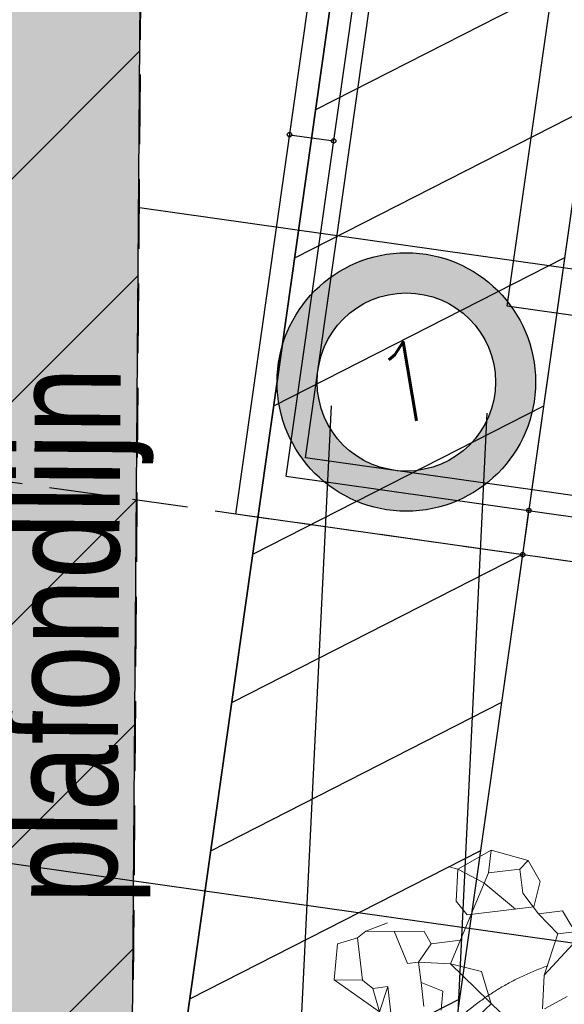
# Model space of a CAD drawing. Header units: millimetres. Extents: x -4106 to 114694, y -37499 to 54647.
# Tile 41 of 109: x 68858 to 70079, y -2981 to -771. Entities that reach past the tile are written whole.
import ezdxf
from ezdxf.enums import TextEntityAlignment as Align

# ---------------------------------------------------------------- set-up
doc = ezdxf.new("R2010")
doc.units = ezdxf.units.MM
doc.header["$LTSCALE"] = 50
for name, pattern in [('$0$B0201', [20, 12.5, -2.5, 2.5, -2.5]), ('B0401', [7.5, 5, -2.5]), ('XREF_05-werkset$0$B0702', [4.6875, 3.125, -1.5625])]:
    doc.linetypes.add(name, pattern=pattern)
for name, color, linetype in [('FOK_ BRANDSLANGHASPELS', 2, 'Continuous'), ('FOK_02B_SOLIDS', 253, 'Continuous'), ('FOK_22_BINNENWANDEN', 2, 'Continuous'), ('XREF_05-werkset$0$ALR3OR3-_OPPR30', 242, 'Continuous'), ('XREF_05-werkset$0$AT$1A---_ALGEMEEN', 7, 'Continuous'), ('XREF_05_PLAFOND$0$AA00VV4-_SOLID252', 254, 'Continuous'), ('XREF_05_PLAFOND$0$AA45----_PLAFONDAFW', 1, 'Continuous'), ('XREF_05_PLAFOND$0$AI45----_PLAFONDAFW', 2, 'Continuous'), ('XREF_05_Sprinkler installatie$0$verzonken sprinkler', 6, 'Continuous'), ('XREF_05_Sprinkler installatie$0$WL531---', 3, 'Continuous'), ('XREF_05_Vloergoot installaties$0$EL6131--_VG', 3, 'Continuous'), ('XREF_05_Vloergoot installaties$0$EL6222--', 3, 'Continuous')]:
    doc.layers.add(name, color=color, linetype=linetype)
doc.layers.add('FOK_92_BEPLANTING', color=62, linetype='$0$B0201', lineweight=5)
doc.styles.add('XREF_05-werkset$0$02_100', font='ABTPR.SHX', dxfattribs={"width": 0.8, "height": 250})
doc.styles.add('XREF_05_Vloergoot installaties$0$BURO-018', font='simplex.shx', dxfattribs={"height": 180})

# ---------------------------------------------------------------- blocks, each defined once
blk = doc.blocks.new('XREF_05-werkset')
at = {"layer": 'XREF_05-werkset$0$ALR3OR3-_OPPR30', "linetype": 'XREF_05-werkset$0$B0702'}
blk.add_lwpolyline([(60436.3, 20098.9), (31231.4, 21828.4), (22996.8, 22270), (24807, 36094.7), (95373.9, 36094.7), (86392.8, -27327.7), (68973.9, -21674.7), (69214.5, 10715.9, 0.399143)], format="xyb", close=True, dxfattribs=at)
at = {"layer": 'XREF_05-werkset$0$AT$1A---_ALGEMEEN', "color": 7, "style": 'XREF_05-werkset$0$02_100', "width": 0.8}
blk.add_text('plafondlijn', height=250, rotation=89.5697, dxfattribs=at).set_placement((69075, -2755.6))
blk = doc.blocks.new('XREF_05_PLAFOND')
at = {"layer": 'XREF_05_PLAFOND$0$AA00VV4-_SOLID252'}
h = blk.add_hatch(color=256, dxfattribs=at)
edge = h.paths.add_edge_path(flags=16)
edge.add_line((31231.4, 21828.4), (22996.8, 22270))
edge.add_line((22996.8, 22270), (24807, 36094.7))
edge.add_line((24807, 36094.7), (95373.9, 36094.7))
edge.add_line((95373.9, 36094.7), (86392.8, -27327.7))
edge.add_line((86392.8, -27327.7), (68973.9, -21674.7))
edge.add_line((68973.9, -21674.7), (69214.5, 10715.9))
edge.add_arc((59884.7, 10785.2), 9330, 359.57452, 446.61078)
edge.add_line((60436.3, 20098.9), (31231.4, 21828.4))
edge = h.paths.add_edge_path()
edge.add_line((31161.2, 20520.3), (31177.8, 20829.9))
edge.add_line((31177.8, 20829.9), (60377.7, 19100.6))
edge.add_arc((59884.7, 10785.2), 8330, -0.42547, 86.60747, ccw=False)
edge.add_line((68214.5, 10723.3), (67969.2, -22304.6))
edge.add_line((67969.2, -22304.6), (67939.7, -22395.7))
edge.add_line((67939.7, -22395.7), (87220.1, -28652.8))
edge.add_line((87220.1, -28652.8), (96531.3, 37099.7))
edge.add_line((96531.3, 37099.7), (23925.1, 37099.7))
edge.add_line((23925.1, 37099.7), (21807.3, 20926.8))
edge.add_line((21807.3, 20926.8), (31096.2, 20428.7))
edge.add_line((31096.2, 20428.7), (31101.3, 20523.5))
edge.add_line((31101.3, 20523.5), (31161.2, 20520.3))
at = {"layer": 'XREF_05_PLAFOND$0$AA45----_PLAFONDAFW'}
h = blk.add_hatch(dxfattribs=at)
h.set_pattern_fill('ANSI31', color=256, scale=2200, angle=342.02, style=0)
h.set_pattern_definition([(27.02, (0, 0), (-124.9329, 244.9832), [])])
h.paths.add_polyline_path([(69105.9, -3908.3), (69072.3, -8424.4), (75376.6, 36094.7), (74770.6, 36094.7)])
at = {"layer": 'XREF_05_PLAFOND$0$AI45----_PLAFONDAFW'}
h = blk.add_hatch(dxfattribs=at)
h.set_pattern_fill('_USER,_O', color=256, scale=600, angle=90, pattern_type=0)
h.set_pattern_definition([(81.94, (95233.5, 35104.6), (-594.073, 84.126), [])])
edge = h.paths.add_edge_path(flags=16)
edge.add_arc((41622.2, 26897.4), 5449.9, 0, 360)
h.paths.add_polyline_path([(49933.5, 30177.3), (51533.5, 30177.3), (51533.5, 27777.3), (49933.5, 27777.3)], flags=16)
edge = h.paths.add_edge_path(flags=16)
edge.add_arc((86127.3, 26613.5), 3800, 0, 360)
edge = h.paths.add_edge_path(flags=16)
edge.add_arc((74998.8, -10766.8), 5449.8, 0, 360)
edge = h.paths.add_edge_path()
edge.add_line((31231.4, 21828.4), (22996.8, 22270))
edge.add_line((22996.8, 22270), (24807, 36094.7))
edge.add_line((24807, 36094.7), (95373.9, 36094.7))
edge.add_line((95373.9, 36094.7), (86392.8, -27327.7))
edge.add_line((86392.8, -27327.7), (68973.9, -21674.7))
edge.add_line((68973.9, -21674.7), (69214.5, 10715.9))
edge.add_arc((59884.7, 10785.2), 9330, 359.57452, 446.61078)
edge.add_line((60436.3, 20098.9), (31231.4, 21828.4))
h = blk.add_hatch(dxfattribs=at)
h.set_pattern_fill('_USER,_O', color=256, scale=1800, pattern_type=0)
h.set_pattern_definition([(351.94, (95233.5, 35104.6), (252.378, 1782.22), [])])
edge = h.paths.add_edge_path(flags=16)
edge.add_arc((74998.8, -10766.8), 5449.8, 0, 360)
edge = h.paths.add_edge_path(flags=16)
edge.add_arc((41622.2, 26897.4), 5449.9, 0, 360)
h.paths.add_polyline_path([(49933.5, 30177.3), (51533.5, 30177.3), (51533.5, 27777.3), (49933.5, 27777.3)], flags=16)
edge = h.paths.add_edge_path(flags=16)
edge.add_arc((86127.3, 26613.5), 3800, 0, 360)
edge = h.paths.add_edge_path()
edge.add_line((31231.4, 21828.4), (22996.8, 22270))
edge.add_line((22996.8, 22270), (24807, 36094.7))
edge.add_line((24807, 36094.7), (95373.9, 36094.7))
edge.add_line((95373.9, 36094.7), (86392.8, -27327.7))
edge.add_line((86392.8, -27327.7), (68973.9, -21674.7))
edge.add_line((68973.9, -21674.7), (69214.5, 10715.9))
edge.add_arc((59884.7, 10785.2), 9330, 359.57452, 446.61078)
edge.add_line((60436.3, 20098.9), (31231.4, 21828.4))
at = {"layer": 'XREF_05_PLAFOND$0$AA45----_PLAFONDAFW'}
blk.add_lwpolyline([(69105.9, -3908.3), (69072.3, -8424.4), (75376.6, 36094.7), (74770.6, 36094.7)], close=True, dxfattribs=at)
blk = doc.blocks.new('XREF_05_Sprinkler installatie')
at = {"layer": 'XREF_05_Sprinkler installatie$0$verzonken sprinkler'}
h = blk.add_hatch(dxfattribs=at)
h.set_pattern_fill('JIS_WOOD', color=256, scale=500, style=0)
h.set_pattern_definition([(45, (3.27, -36464.7), (-250, 250), [])])
h.paths.add_polyline_path([(24807, 36094.7), (95373.9, 36094.7), (86392.8, -27327.1), (68969.3, -21673.2), (69211, 10225.9), (69061.7, 12468.4), (68691.3, 13866.6), (68340.9, 14727.8), (67609, 16018.5), (67276.1, 16479), (66137.8, 17709.9), (64799, 18713.9), (64109.1, 19104.2), (63010.1, 19573.8), (61837.8, 19908.5), (60551.6, 20091.3), (59092.5, 20179.1), (23005.1, 22333.3)], flags=16)
h.paths.add_polyline_path([(24131.3, 36864.7), (96541.6, 37108.7), (87227.5, -28664.7), (68230.9, -22243.1), (68457.4, 9789.2), (68440.3, 11431.8), (68331.7, 12290.1), (67835.2, 13662.2), (67691.2, 14032.7), (66838.9, 15594.2), (65842.1, 16784.9), (63693.8, 18333.6), (62337.4, 18876.6), (59567.3, 19359.3), (56813.6, 19563.8), (22128.1, 21566.8)])
blk.add_lwpolyline([(24807, 36094.7), (95373.9, 36094.7), (86392.8, -27327.1), (68969.3, -21673.2), (69211, 10225.9), (69061.7, 12468.4), (68691.3, 13866.6), (68340.9, 14727.8), (67609, 16018.5), (67276.1, 16479), (66137.8, 17709.9), (64799, 18713.9), (64109.1, 19104.2), (63010.1, 19573.8), (61837.8, 19908.5), (60551.6, 20091.3), (59092.5, 20179.1), (23005.1, 22333.3)], close=True, dxfattribs=at)
at = {"layer": 'XREF_05_Sprinkler installatie$0$WL531---'}
blk.add_line((66933.4, -2394.8), (86404.5, -5152), dxfattribs=at)
blk = doc.blocks.new('XREF_05_Vloergoot installaties$0$E00415')
at = {"linetype": 'Continuous'}
h = blk.add_hatch(color=0, dxfattribs=at)
edge = h.paths.add_edge_path()
edge.add_arc((0, 0), 2.9, 0, 360)
edge = h.paths.add_edge_path(flags=16)
edge.add_arc((0, 0), 2, 0, 360)
at = {"color": 0, "linetype": 'Continuous'}
for radius in [2.9, 2]:
    blk.add_circle((0, 0), radius, dxfattribs=at)
at = {"color": 0, "linetype": 'Continuous', "style": 'XREF_05_Vloergoot installaties$0$BURO-018'}
for tag, p in [('E_GKAST', (0, 8)), ('E_GROEP', (0, 5)), ('E_SGROEP', (4.5, 5))]:
    blk.add_attdef(tag, text='', height=1.8, dxfattribs=at).set_placement(p, align=Align.MIDDLE)
at = {"color": 0, "linetype": 'Continuous', "style": 'XREF_05_Vloergoot installaties$0$BURO-018', "flags": 1}
for tag, p in [('E_VERMCODE', (13, 5)), ('E_MATCODE', (0, 0))]:
    blk.add_attdef(tag, text='', height=1.8, dxfattribs=at).set_placement(p, align=Align.MIDDLE)
blk = doc.blocks.new('XREF_05_Vloergoot installaties')
at = {"layer": 'XREF_05_Vloergoot installaties$0$EL6131--_VG'}
for p, q in [((69498.7, -1753.9), (72563.2, 19824.9)), ((69951, -1413.9), (72959.2, 19768.6)), ((87584.4, -3909.1), (69951, -1413.9)), ((69555.9, -1637.2), (68877.5, -15612.3)), ((69905.5, -1654.1), (69240.7, -15349.2)), ((87528.4, -4305.1), (69498.7, -1753.9))]:
    blk.add_line(p, q, dxfattribs=at)
at = {"layer": 'XREF_05_Vloergoot installaties$0$EL6222--'}
ref = blk.add_blockref('XREF_05_Vloergoot installaties$0$E00415', (69724.9, -1583.9), dxfattribs=dict(at, xscale=100.000000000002, yscale=100, zscale=100, rotation=351.5354125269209))
ref.add_attrib('E_GROEP', '1', dxfattribs={"layer": '0', "color": 1, "linetype": 'Continuous', "height": 180, "rotation": 9.5113, "style": 'XREF_05_Vloergoot installaties$0$BURO-018'}).set_placement((69724.9, -1583.9), align=Align.MIDDLE)
blk = doc.blocks.new('A$C094F4788')
at = {"layer": 'Defpoints'}
blk.add_lwpolyline([(5, 19), (104, 5)], dxfattribs=at)
blk.add_point((5, 19), dxfattribs=at)
at = {"layer": 'Defpoints', "color": 5}
for p in [(5, 19), (104, 5)]:
    blk.add_point(p, dxfattribs=at)
at = {"layer": 'FOK_22_BINNENWANDEN', "color": 5}
for centre in [(5, 19), (104, 5)]:
    blk.add_circle(centre, 5, dxfattribs=at)
blk = doc.blocks.new('A$C4D8164B4')
at = {"layer": 'FOK_ BRANDSLANGHASPELS', "color": 2}
blk.add_circle((20000, 20000), 20000, dxfattribs=at)
blk = doc.blocks.new('BA016')
at = {"color": 0}
for p, q in [((-601.13335, 1693.33335), (-762, 1625.6)), ((-601.13335, 1693.33335), (-626.53335, 1591.73335)), ((-601.13335, 1693.33335), (-440.26665, 1625.6)), ((-804.33335, 1642.53335), (-762, 1625.6)), ((-762, 1625.6), (-787.4, 1481.66665)), ((-762, 1625.6), (-651.93335, 1549.4)), ((-440.26665, 1625.6), (-482.6, 1591.73335)), ((-440.26665, 1625.6), (-397.93335, 1524)), ((-626.53335, 1591.73335), (-846.66665, 1202.26665)), ((-626.53335, 1591.73335), (-482.6, 1591.73335)), ((-482.6, 1591.73335), (-482.6, 1481.66665)), ((-651.93335, 1549.4), (-524.93335, 1413.93335)), ((-397.93335, 1524), (-440.26665, 1413.93335)), ((-787.4, 1481.66665), (-745.06665, 1413.93335)), ((-482.6, 1481.66665), (-423.33335, 1380.06665)), ((-1210.73335, 1397), (-1253.06665, 1371.6)), ((-1109.13335, 1422.4), (-1210.73335, 1397)), ((-1210.73335, 1397), (-948.26665, 1363.13335)), ((-745.06665, 1413.93335), (-440.26665, 1413.93335)), ((-1380.06665, 1193.8), (-1346.2, 1354.66665)), ((-1346.2, 1354.66665), (-1253.06665, 1371.6)), ((-1253.06665, 1371.6), (-1253.06665, 1176.86665)), ((-1083.8907, 1380.6332), (-1041.4, 1227.66665)), ((-948.26665, 1363.13335), (-922.86665, 1303.86665)), ((-423.33335, 1380.06665), (-347.13335, 1278.46665)), ((-423.33335, 1380.06665), (-313.26665, 1380.06665)), ((-313.26665, 1380.06665), (-279.4, 1303.86665)), ((-922.86665, 1303.86665), (-990.6, 1227.66665)), ((-922.86665, 1303.86665), (-789.2406, 1303.86665)), ((-220.13335, 1278.46665), (-431.8, 1100.66665)), ((-347.13335, 1278.46665), (-431.8, 1100.66665)), ((-347.13335, 1278.46665), (-220.13335, 1278.46665)), ((-1041.4, 1227.66665), (-990.6, 1227.66665)), ((-990.6, 1227.66665), (-846.66665, 1202.26665)), ((-990.6, 1227.66665), (-990.6, 1134.53335)), ((-1380.06665, 1193.8), (-1193.8, 1024.46665)), ((-1253.06665, 1176.86665), (-1380.06665, 1193.8)), ((-1253.06665, 1176.86665), (-1210.73335, 1134.53335)), ((-846.66665, 1202.26665), (-643.46665, 948.26665)), ((-846.66665, 1202.26665), (-711.2, 1151.46665)), ((-1210.73335, 1134.53335), (-1193.8, 1024.46665)), ((-1210.73335, 1134.53335), (-1143, 1134.53335)), ((-1143, 1134.53335), (-1193.8, 1024.46665)), ((-1143, 1134.53335), (-1143, 999.06665)), ((-990.6, 1024.46665), (-990.6, 1134.53335)), ((-990.6, 1134.53335), (-897.46665, 1083.73335)), ((-711.2, 1151.46665), (-685.8, 999.06665)), ((-897.46665, 1083.73335), (-914.4, 999.06665)), ((-431.8, 1100.66665), (-457.2, 948.26665)), ((-685.8, 999.06665), (-778.93335, 931.33335)), ((-338.66665, 990.6), (-448.73335, 948.26665))]:
    blk.add_line(p, q, dxfattribs=at)
blk = doc.blocks.new('A$C745C0ED7')
blk.add_blockref('BA016', (2048.9, 1778))
blk = doc.blocks.new('plant')
at = {"layer": 'FOK_92_BEPLANTING'}
blk.add_circle((0, 0), 600, dxfattribs=at)
at = {"layer": 'FOK_92_BEPLANTING', "color": 252, "xscale": 0.4938357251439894, "yscale": 0.4938357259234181, "zscale": 0.4938357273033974, "rotation": 6.939525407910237}
blk.add_blockref('A$C745C0ED7', (-828.5, -962.2), dxfattribs=at)

msp = doc.modelspace()

# ---------------------------------------------------------------- linework, layer by layer
at = {"layer": 'Defpoints', "linetype": 'B0401', "ltscale": 0.5}
msp.add_line((76474.3, -2890.3), (61767.8, -807.9), dxfattribs=at)
at = {"layer": 'FOK_22_BINNENWANDEN'}
for p, q in [((69342.3, -1880.4), (69945.2, 2377.4)), ((69455.3, -1795.3), (70030.2, 2264.2))]:
    msp.add_line(p, q, dxfattribs=at)
at = {"layer": 'FOK_22_BINNENWANDEN', "ltscale": 0.5}
for p, q in [((69455.3, -1795.3), (72326.8, -2201.9)), ((74788, -2651.5), (69342.3, -1880.4))]:
    msp.add_line(p, q, dxfattribs=at)

# ---------------------------------------------------------------- block references
for name in ['XREF_05_Sprinkler installatie', 'XREF_05_PLAFOND', 'XREF_05_Vloergoot installaties']:
    msp.add_blockref(name, (0, 0))
at = {"layer": 'FOK_ BRANDSLANGHASPELS'}
for p in [(63286.4, -17476.2), (58068.5, -37498.6)]:
    msp.add_blockref('A$C4D8164B4', p, dxfattribs=at)
at = {"layer": 'FOK_02B_SOLIDS'}
msp.add_blockref('plant', (70241.3, -3460.3), dxfattribs=at)
at = {"layer": 'FOK_22_BINNENWANDEN'}
for name, p in [('XREF_05-werkset', (0, 0)), ('A$C094F4788', (69457.9, -1047.8))]:
    msp.add_blockref(name, p, dxfattribs=at)
at = {"layer": 'FOK_22_BINNENWANDEN', "rotation": 90}
msp.add_blockref('A$C094F4788', (70004.9, -1976.4), dxfattribs=at)

doc.saveas('drawing.dxf')
